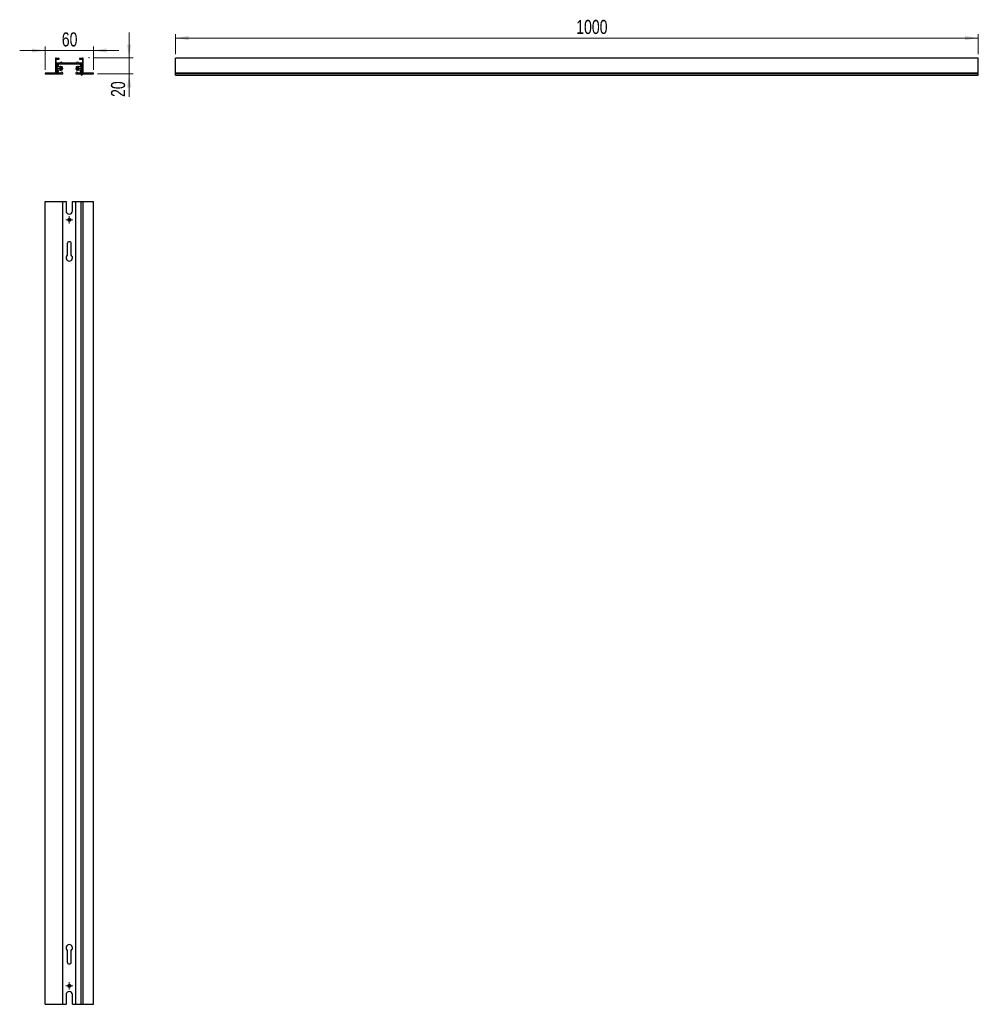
# Model space of a CAD drawing. Header units: millimetres. Extents: x 541 to 779, y 402 to 648.
import ezdxf

# ---------------------------------------------------------------- set-up
doc = ezdxf.new("R2010")
doc.units = ezdxf.units.MM
doc.header["$PDSIZE"] = -1
doc.styles.add('SLDTEXTSTYLE0', font='TXT', dxfattribs={"width": 0.75})
doc.dimstyles.new('SLDDIMSTYLE0', dxfattribs={"dimtxt": 3.5, "dimasz": 3.302, "dimexe": 0, "dimexo": 0.0625, "dimgap": 0.875, "dimtad": 1, "dimdec": 0, "dimlfac": 5, "dimrnd": 1e-09, "dimzin": 12, "dimdsep": 46, "dimtxsty": 'SLDTEXTSTYLE0', "dimsah": 1, "dimcen": 0.09, "dimadec": 0, "dimazin": 3, "dimtfac": 1, "dimtmove": 0, "dimatfit": 0, "dimfxl": 0, "dimfrac": 2, "dimtolj": 1, "dimtzin": 12, "dimarcsym": 0})
doc.dimstyles.new('SLDDIMSTYLE1', dxfattribs={"dimtxt": 3.5, "dimasz": 3.302, "dimexe": 0, "dimexo": 0.0625, "dimgap": 0.875, "dimtad": 1, "dimdec": 0, "dimlfac": 5, "dimrnd": 1e-09, "dimzin": 12, "dimdsep": 46, "dimtxsty": 'SLDTEXTSTYLE0', "dimsah": 1, "dimcen": 0.09, "dimadec": 0, "dimazin": 3, "dimtfac": 1, "dimtdec": 0, "dimtmove": 0, "dimatfit": 0, "dimfxl": 0, "dimfrac": 2, "dimtolj": 1, "dimtzin": 12, "dimarcsym": 0})
doc.dimstyles.new('SLDDIMSTYLE2', dxfattribs={"dimtxt": 3.5, "dimasz": 3.302, "dimexe": 0, "dimexo": 0.0625, "dimgap": 0.875, "dimtad": 1, "dimdec": 0, "dimlfac": 5, "dimrnd": 1e-09, "dimzin": 12, "dimdsep": 46, "dimtxsty": 'SLDTEXTSTYLE0', "dimsah": 1, "dimcen": 0.09, "dimadec": 0, "dimazin": 3, "dimtfac": 1, "dimtdec": 0, "dimtofl": 0, "dimtmove": 0, "dimatfit": 3, "dimfxl": 0, "dimfrac": 2, "dimtolj": 1, "dimtzin": 12, "dimarcsym": 0})

# ---------------------------------------------------------------- blocks, each defined once
blk = doc.blocks.new('_D')
at = {"color": 7, "linetype": 'Continuous', "lineweight": 0}
for p, q in [((567.93, 638.19), (567.93, 644.54)), ((558.95, 638.19), (568.93, 638.19)), ((567.93, 638.19), (567.93, 634.19)), ((560.03, 634.19), (568.93, 634.19)), ((567.93, 634.19), (567.93, 628.44))]:
    blk.add_line(p, q, dxfattribs=at)
at = {"color": 7, "linetype": 'Continuous', "lineweight": 18}
for points in [[(567.93, 638.19), (568.44, 641.49), (567.42, 641.49)], [(567.93, 634.19), (567.42, 630.88), (568.44, 630.88)]]:
    blk.add_solid(points, dxfattribs=at)
at = {"color": 7, "linetype": 'Continuous', "lineweight": 18, "insert": (563.42, 628.44), "char_height": 3.5, "attachment_point": 1, "rotation": 90, "style": 'SLDTEXTSTYLE0'}
blk.add_mtext('20', dxfattribs=at)
blk = doc.blocks.new('_D_1')
at = {"color": 7, "linetype": 'Continuous', "lineweight": 0}
for p, q in [((547.03, 635.19), (547.03, 641.01)), ((559.03, 635.19), (559.03, 641.01)), ((547.03, 640.01), (540.68, 640.01)), ((547.03, 640.01), (559.03, 640.01)), ((559.03, 640.01), (565.38, 640.01))]:
    blk.add_line(p, q, dxfattribs=at)
at = {"color": 7, "linetype": 'Continuous', "lineweight": 18}
for points in [[(547.03, 640.01), (543.72, 640.52), (543.72, 639.51)], [(559.03, 640.01), (562.33, 639.51), (562.33, 640.52)]]:
    blk.add_solid(points, dxfattribs=at)
at = {"color": 7, "linetype": 'Continuous', "lineweight": 18, "insert": (551.16, 644.53), "char_height": 3.5, "attachment_point": 1, "style": 'SLDTEXTSTYLE0'}
blk.add_mtext('60', dxfattribs=at)
blk = doc.blocks.new('SW_CENTERMARKSYMBOL_0')
at = {"color": 0, "linetype": 'Continuous', "lineweight": 18}
for p, q in [((-0.5, 0), (-0.65, 0)), ((0, 0), (-0.5, 0)), ((0, 0.5), (0, 0.65)), ((0, 0), (0, 0.5)), ((0, 0), (0, -0.5)), ((0, 0), (0.5, 0)), ((0.5, 0), (0.65, 0)), ((0, -0.5), (0, -0.65))]:
    blk.add_line(p, q, dxfattribs=at)
blk = doc.blocks.new('SW_CENTERMARKSYMBOL_1')
at = {"color": 0, "linetype": 'Continuous', "lineweight": 18}
for p, q in [((-0.5, 0), (-0.65, 0)), ((0, 0), (-0.5, 0)), ((0, 0.5), (0, 0.65)), ((0, 0), (0, 0.5)), ((0, 0), (0, -0.5)), ((0, 0), (0.5, 0)), ((0.5, 0), (0.65, 0)), ((0, -0.5), (0, -0.65))]:
    blk.add_line(p, q, dxfattribs=at)
blk = doc.blocks.new('SW_CENTERMARKSYMBOL_2')
at = {"color": 0, "linetype": 'Continuous', "lineweight": 18}
for p, q in [((-0.5, 0), (-0.9, 0)), ((0, 0), (-0.5, 0)), ((0, 0.5), (0, 0.9)), ((0, 0), (0, 0.5)), ((0, 0), (0, -0.5)), ((0, 0), (0.5, 0)), ((0.5, 0), (0.9, 0)), ((0, -0.5), (0, -0.9))]:
    blk.add_line(p, q, dxfattribs=at)
blk = doc.blocks.new('SW_CENTERMARKSYMBOL_3')
at = {"color": 0, "linetype": 'Continuous', "lineweight": 18}
for p, q in [((-0.5, 0), (-0.9, 0)), ((0, 0), (-0.5, 0)), ((0, 0.5), (0, 0.9)), ((0, 0), (0, 0.5)), ((0, 0), (0, -0.5)), ((0, 0), (0.5, 0)), ((0.5, 0), (0.9, 0)), ((0, -0.5), (0, -0.9))]:
    blk.add_line(p, q, dxfattribs=at)
blk = doc.blocks.new('_D_2')
at = {"color": 7, "linetype": 'Continuous', "lineweight": 0}
for p, q in [((579.47, 639.09), (579.47, 644.11)), ((779.47, 643.11), (579.47, 643.11)), ((779.47, 639.09), (779.47, 644.11))]:
    blk.add_line(p, q, dxfattribs=at)
at = {"color": 7, "linetype": 'Continuous', "lineweight": 18}
for points in [[(579.47, 643.11), (582.77, 642.61), (582.77, 643.62)], [(779.47, 643.11), (776.17, 643.62), (776.17, 642.61)]]:
    blk.add_solid(points, dxfattribs=at)
at = {"color": 7, "linetype": 'Continuous', "lineweight": 18, "insert": (679.3, 647.63), "char_height": 3.5, "attachment_point": 1, "style": 'SLDTEXTSTYLE0'}
blk.add_mtext('1000', dxfattribs=at)

msp = doc.modelspace()

# ---------------------------------------------------------------- linework, layer by layer
at = {"color": 7, "linetype": 'Continuous', "lineweight": 25}
for p, q in [((549.76, 638.09), (549.6, 638.09)), ((549.6, 638.09), (549.6, 634.35)), ((549.76, 637.99), (549.76, 638.09)), ((550.51, 637.99), (549.76, 637.99)), ((549.76, 636.83), (549.76, 637.83)), ((549.76, 637.83), (550.51, 637.83)), ((550.51, 637.83), (550.51, 637.99)), ((555.54, 637.99), (555.54, 637.83)), ((556.29, 637.99), (555.54, 637.99)), ((555.54, 637.83), (556.29, 637.83)), ((556.29, 638.09), (556.29, 637.99)), ((556.45, 638.09), (556.29, 638.09)), ((556.29, 637.83), (556.29, 636.83)), ((556.45, 634.35), (556.45, 638.09)), ((779.47, 638.09), (579.47, 638.09)), ((579.47, 634.35), (579.47, 638.09)), ((779.47, 634.35), (779.47, 638.09)), ((550.76, 636.83), (549.76, 636.83)), ((549.76, 634.35), (549.76, 636.67)), ((549.76, 636.67), (550.16, 636.67)), ((549.81, 636.53), (549.81, 635.85)), ((549.81, 635.3), (549.81, 634.64)), ((549.99, 636.65), (549.93, 636.65)), ((549.93, 635.73), (550.01, 635.73)), ((550.01, 635.42), (549.93, 635.42)), ((550.11, 636.09), (550.11, 636.53)), ((550.13, 635.61), (550.13, 635.54)), ((550.16, 636.67), (550.16, 636.26)), ((550.16, 636.26), (550.32, 636.26)), ((551.2, 635.97), (550.23, 635.97)), ((550.32, 636.26), (550.32, 636.66)), ((550.32, 636.66), (552.23, 636.66)), ((551.2, 635.41), (550.91, 635.41)), ((550.92, 635.72), (551.2, 635.72)), ((552.23, 636.82), (551.26, 636.82)), ((551.3, 635.82), (551.3, 635.87)), ((551.3, 635.28), (551.3, 635.31)), ((552.23, 636.66), (552.23, 636.82)), ((553.83, 636.82), (552.23, 636.82)), ((552.23, 636.66), (553.83, 636.66)), ((553.83, 636.82), (553.83, 636.66)), ((554.79, 636.82), (553.83, 636.82)), ((553.83, 636.66), (555.73, 636.66)), ((554.75, 635.87), (554.75, 635.82)), ((554.75, 635.31), (554.75, 635.28)), ((555.82, 635.97), (554.85, 635.97)), ((554.85, 635.72), (555.13, 635.72)), ((555.14, 635.41), (554.85, 635.41)), ((556.29, 636.83), (555.29, 636.83)), ((555.73, 636.66), (555.73, 636.26)), ((555.73, 636.26), (555.89, 636.26)), ((555.89, 636.67), (556.29, 636.67)), ((555.89, 636.26), (555.89, 636.67)), ((555.92, 635.54), (555.92, 635.61)), ((555.94, 636.53), (555.94, 636.09)), ((556.04, 635.73), (556.12, 635.73)), ((556.12, 635.42), (556.04, 635.42)), ((556.12, 636.65), (556.06, 636.65)), ((556.24, 635.85), (556.24, 636.53)), ((556.24, 634.64), (556.24, 635.3)), ((556.29, 636.67), (556.29, 634.35)), ((547.03, 634.35), (547.03, 634.19)), ((549.6, 634.35), (547.03, 634.35)), ((547.03, 634.19), (551.42, 634.19)), ((550.16, 634.35), (549.76, 634.35)), ((549.93, 634.52), (549.99, 634.52)), ((550.11, 634.64), (550.11, 635.06)), ((550.16, 634.75), (550.16, 634.35)), ((550.32, 634.75), (550.16, 634.75)), ((550.23, 635.18), (551.2, 635.18)), ((550.32, 634.35), (550.32, 634.75)), ((550.92, 634.35), (550.32, 634.35)), ((551.42, 634.19), (551.42, 634.35)), ((554.63, 634.35), (554.63, 634.19)), ((554.63, 634.19), (555.96, 634.19)), ((554.85, 635.18), (555.82, 635.18)), ((555.73, 634.35), (555.13, 634.35)), ((555.73, 634.75), (555.73, 634.35)), ((555.89, 634.75), (555.73, 634.75)), ((555.89, 634.35), (555.89, 634.75)), ((556.29, 634.35), (555.89, 634.35)), ((555.94, 635.06), (555.94, 634.64)), ((555.96, 634.19), (555.96, 633.85)), ((556.06, 634.52), (556.12, 634.52)), ((559.03, 634.35), (556.45, 634.35)), ((556.45, 634.19), (559.03, 634.19)), ((559.03, 634.19), (559.03, 634.35)), ((779.47, 634.35), (579.47, 634.35)), ((579.47, 634.19), (579.47, 634.35)), ((779.47, 634.19), (579.47, 634.19)), ((579.47, 633.85), (579.47, 634.19)), ((579.47, 633.85), (779.47, 633.85)), ((779.47, 634.19), (779.47, 634.35)), ((779.47, 633.85), (779.47, 634.19)), ((547.03, 402.44), (547.03, 602.44)), ((547.03, 602.44), (551.42, 602.44)), ((551.42, 402.44), (551.42, 602.44)), ((551.42, 602.44), (552.23, 602.44)), ((552.23, 602.44), (552.23, 600.04)), ((553.83, 600.04), (553.83, 602.44)), ((553.83, 602.44), (554.63, 602.44)), ((554.63, 402.44), (554.63, 602.44)), ((554.63, 602.44), (555.96, 602.44)), ((555.96, 402.44), (555.96, 602.44)), ((555.96, 602.44), (556.45, 602.44)), ((556.45, 402.44), (556.45, 602.44)), ((556.45, 602.44), (559.03, 602.44)), ((559.03, 402.44), (559.03, 602.44)), ((552.53, 591.89), (552.53, 589)), ((553.53, 589), (553.53, 591.89)), ((552.53, 415.87), (552.53, 412.99)), ((553.53, 412.99), (553.53, 415.87)), ((552.23, 404.84), (552.23, 402.44)), ((553.83, 402.44), (553.83, 404.84)), ((547.03, 402.44), (551.42, 402.44)), ((551.42, 402.44), (552.23, 402.44)), ((553.83, 402.44), (554.63, 402.44)), ((554.63, 402.44), (555.96, 402.44)), ((555.96, 402.44), (556.45, 402.44)), ((556.45, 402.44), (559.03, 402.44))]:
    msp.add_line(p, q, dxfattribs=at)
for centre, radius in [((550.85, 635.57), 0.15), ((555.2, 635.57), 0.15), ((553.03, 597.84), 0.4), ((553.03, 407.04), 0.4)]:
    msp.add_circle(centre, radius, dxfattribs=at)
for centre, radius, start, end in [((549.93, 636.53), 0.12, 90, 180), ((549.93, 635.85), 0.12, 180, 270), ((549.93, 635.3), 0.12, 90, 180), ((549.99, 636.53), 0.12, 0, 90), ((550.01, 635.61), 0.12, 0, 90), ((550.01, 635.54), 0.12, 270, 0), ((550.23, 636.09), 0.12, 180, 270), ((550.85, 635.57), 0.168, 68.3609, 290.898), ((551.01, 636.82), 0.25, 359.0614, 179.0614), ((551.2, 635.87), 0.1, 0, 90), ((551.2, 635.82), 0.1, 270, 0), ((551.2, 635.31), 0.1, 0, 90), ((551.2, 635.28), 0.1, 270, 0), ((554.85, 635.87), 0.1, 90, 180), ((554.85, 635.82), 0.1, 180, 270), ((554.85, 635.31), 0.1, 90, 180), ((554.85, 635.28), 0.1, 180, 270), ((555.04, 636.82), 0.25, 0.9386, 180.9386), ((555.2, 635.57), 0.168, 249.102, 111.6391), ((555.82, 636.09), 0.12, 270, 0), ((556.04, 635.61), 0.12, 90, 180), ((556.04, 635.54), 0.12, 180, 270), ((556.06, 636.53), 0.12, 90, 180), ((556.12, 636.53), 0.12, 0, 90), ((556.12, 635.85), 0.12, 270, 0), ((556.12, 635.3), 0.12, 0, 90), ((549.93, 634.64), 0.12, 180, 270), ((549.99, 634.64), 0.12, 270, 0), ((550.23, 635.06), 0.12, 90, 180), ((551.17, 634.35), 0.25, 0, 180), ((554.88, 634.35), 0.25, 0, 180), ((555.82, 635.06), 0.12, 0, 90), ((556.06, 634.64), 0.12, 180, 270), ((555.98, 634.34), 0.494, 267.3848, 341.8959), ((556.12, 634.64), 0.12, 270, 0), ((553.03, 600.04), 0.8, 180, 0), ((553.03, 591.88), 0.5, 1.0772, 178.9228), ((553.03, 588.38), 0.8, 128.6822, 51.3178), ((553.03, 416.5), 0.8, 308.6822, 231.3178), ((553.03, 413), 0.5, 181.0772, 358.9228), ((553.03, 404.84), 0.8, 0, 180)]:
    msp.add_arc(centre, radius, start, end, dxfattribs=at)
at = {"color": 7, "linetype": 'Continuous', "lineweight": 0}
msp.add_point((557.95, 638.19), dxfattribs=at)

# ---------------------------------------------------------------- block references
at = {"color": 7, "linetype": 'Continuous', "lineweight": 18}
for name, p in [('SW_CENTERMARKSYMBOL_0', (550.85, 635.57)), ('SW_CENTERMARKSYMBOL_1', (555.2, 635.57)), ('SW_CENTERMARKSYMBOL_2', (553.03, 597.84)), ('SW_CENTERMARKSYMBOL_3', (553.03, 407.04))]:
    msp.add_blockref(name, p, dxfattribs=at)

# ---------------------------------------------------------------- dimensions: what is measured, and where the dimension line sits
for base, p1, p2, dimstyle, picture, middle in [((579.47, 643.11), (779.47, 638.09), (579.47, 638.09), 'SLDDIMSTYLE2', '_D_2', (684.48, 643.11)), ((559.03, 640.01), (547.03, 634.19), (559.03, 634.19), 'SLDDIMSTYLE1', '_D_1', (553.75, 640.01))]:
    dim = msp.add_linear_dim(base=base, p1=p1, p2=p2, dimstyle=dimstyle, dxfattribs=at)
    dim.commit()
    dim.dimension.update_dxf_attribs({"geometry": picture, "text_midpoint": middle, "dimtype": 160})
dim = msp.add_linear_dim(base=(567.93, 634.19), p1=(557.95, 638.19), p2=(559.03, 634.19), angle=90, dimstyle='SLDDIMSTYLE0', dxfattribs=at)
dim.commit()
dim.dimension.update_dxf_attribs({"geometry": '_D', "text_midpoint": (567.93, 631.03), "dimtype": 160})

doc.saveas('drawing.dxf')
